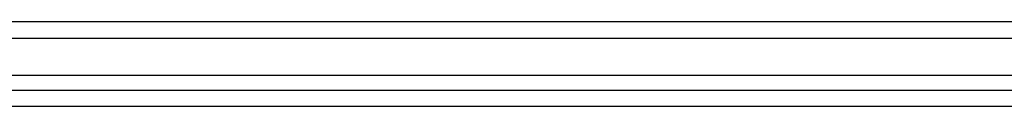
# Model space of a CAD drawing. Header units: millimetres. Extents: x 0 to 200, y 0 to 287.
# Tile 11 of 68: x 50.217 to 57.417, y 153.035 to 153.653. Entities that reach past the tile are written whole.
import ezdxf

# ---------------------------------------------------------------- set-up
doc = ezdxf.new("R2010")
doc.units = ezdxf.units.MM
doc.layers.add('148.256_BW4C_CTM', color=7, linetype='Continuous')
doc.layers.add('Standard', color=7, linetype='Continuous')

# ---------------------------------------------------------------- blocks, each defined once
blk = doc.blocks.new('SE2')
at = {"layer": '148.256_BW4C_CTM', "color": 7, "linetype": 'Continuous'}
for p, q in [((94.168, 153.6531), (38.528, 153.6531)), ((38.528, 153.5331), (94.168, 153.5331)), ((94.288, 153.2611), (38.408, 153.2611)), ((38.408, 153.1531), (94.288, 153.1531)), ((38.418, 153.0351), (94.298, 153.0351))]:
    blk.add_line(p, q, dxfattribs=at)

msp = doc.modelspace()

# ---------------------------------------------------------------- block references
at = {"layer": 'Standard'}
msp.add_blockref('SE2', (0, 0), dxfattribs=at)

doc.saveas('drawing.dxf')
